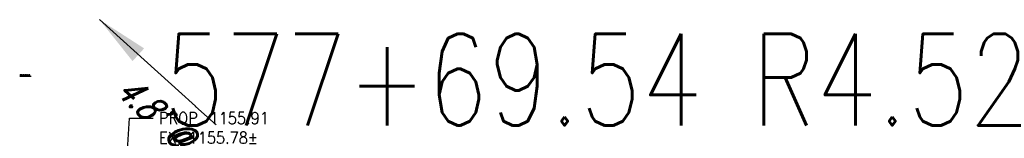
# Model space of a CAD drawing. Extents: x 167754 to 212748, y 396132 to 454338.
# Tile 12 of 150: x 175389.14 to 175404.15, y 419447.8 to 419449.62. Entities that reach past the tile are written whole.
import ezdxf
from ezdxf import colors
from ezdxf.entities.mleader import LeaderData, LeaderLine
from ezdxf.enums import TextEntityAlignment as Align
from ezdxf.math import Vec2, Vec3

# ---------------------------------------------------------------- set-up
doc = ezdxf.new("R2010")
doc.units = 0
doc.header["$MEASUREMENT"] = 0
doc.layers.add('0_3DP_MAT', color=181, linetype='CONTINUOUS', plot=False)
doc.layers.add('SC_SCRATCH-6', color=6, linetype='CONTINUOUS')
doc.styles.add('romans', font='romans.shx', dxfattribs={"width": 0.75, "oblique": 22.5})
doc.styles.get("Standard").update_dxf_attribs({"font": 'romans.shx', "width": 0.9})
doc.dimstyles.new('4P', dxfattribs={"dimscale": 4, "dimtxt": 0.14, "dimasz": 0.14, "dimexe": 0.05, "dimexo": 0.05, "dimgap": 0.05, "dimtad": 1, "dimzin": 0, "dimdsep": 46, "dimtxsty": 'romans', "dimcen": 0, "dimdle": 0.1, "dimclrd": 1, "dimclre": 1, "dimclrt": 7, "dimaunit": 1, "dimadec": 4, "dimazin": 0, "dimtfac": 1, "dimtmove": 0, "dimatfit": 2, "dimfxl": 1, "dimtvp": 1, "dimtolj": 1, "dimtzin": 0, "dimarcsym": 0})

msp = doc.modelspace()

# ---------------------------------------------------------------- texts
at = {"layer": 'SC_SCRATCH-6', "width": 0.9}
msp.add_text('577+71.92 R4.55', height=0.014, dxfattribs=at).set_placement((175389.146, 419448.768, 1140.181), align=Align.MIDDLE_LEFT)

# ---------------------------------------------------------------- leaders
at = {"layer": '0_3DP_MAT'}
ml = msp.add_multileader_mtext('Standard', dxfattribs=at)
ml.set_content('PROP. 1155.91\\PEX. 1155.78±', color=256)
ml.set_leader_properties()
ml.build(insert=Vec2(0, 0))
ml.multileader.update_dxf_attribs({"dogleg_length": 0.36, "arrow_head_size": 0.18})
ctx = ml.context
ctx.base_point, ctx.char_height, ctx.arrow_head_size, ctx.landing_gap_size, ctx.plane_origin = Vec3(175391.175, 419448.108, 1155.253), 0.18, 0.18, 0.09, Vec3(175374.535, 419456.782, 1155.253)
notes = []
notes.append((ctx, [(0, (1, 1, 0), (175390.815, 419448.108, 1155.253), (1, 0), 0.36, [(0, [(175390.741, 419446.996, 1155.253)], 0, [])])]))
ctx.mtext.insert, ctx.mtext.flow_direction = Vec3(175391.265, 419448.198, 1155.253), 5
ctx.mtext.has_bg_fill, ctx.mtext.bg_color, ctx.mtext.bg_scale_factor, ctx.mtext.bg_transparency, ctx.mtext.use_window_bg_color = 1, -1027028792, 1.5, 0, 1
at = {"layer": 'SC_SCRATCH-6', "has_arrowhead": 0}
msp.add_leader([(175389.141, 419448.751, 1140.181), (175389.141, 419448.751, 1140.181), (175389.317, 419448.751, 1140.181)], dimstyle='4P', override={"dimscale": 20, "dimasz": 0.1}, dxfattribs=at)
for ctx, leaders in notes:
    for number, flags, end, landing, length, lines in leaders:
        leader = LeaderData()
        leader.index, (leader.has_last_leader_line, leader.has_dogleg_vector, leader.attachment_direction) = number, flags
        leader.last_leader_point, leader.dogleg_vector, leader.dogleg_length = Vec3(end), Vec3(landing), length
        for number, points, colour, breaks in lines:
            line = LeaderLine()
            line.index, line.vertices, line.color, line.breaks = number, Vec3.list(points), colors.encode_raw_color(colour), breaks
            leader.lines.append(line)
        ctx.leaders.append(leader)

# ---------------------------------------------------------------- next in the draw order: texts
at = {"layer": '0_3DP_MAT', "style": 'romans', "oblique": 22.5, "width": 0.75}
msp.add_text("4.8' @ 0.94%", height=0.4, rotation=317.8117, dxfattribs=at).set_placement((175391.599, 419447.576), align=Align.CENTER)
at = {"layer": 'SC_SCRATCH-6', "width": 0.9}
msp.add_text('577+69.54 R4.52', height=1.4, dxfattribs=at).set_placement((175391.311, 419448.696), align=Align.MIDDLE_LEFT)

# ---------------------------------------------------------------- next in the draw order: leaders
at = {"layer": '0_3DP_MAT'}
msp.add_leader([(175390.357, 419449.615), (175392.135, 419448.003)], dimstyle='4P', override={"dimscale": 20, "dimtxt": 0.12, "dimasz": 0.04, "dimdec": 2}, dxfattribs=at)

doc.saveas('drawing.dxf')
